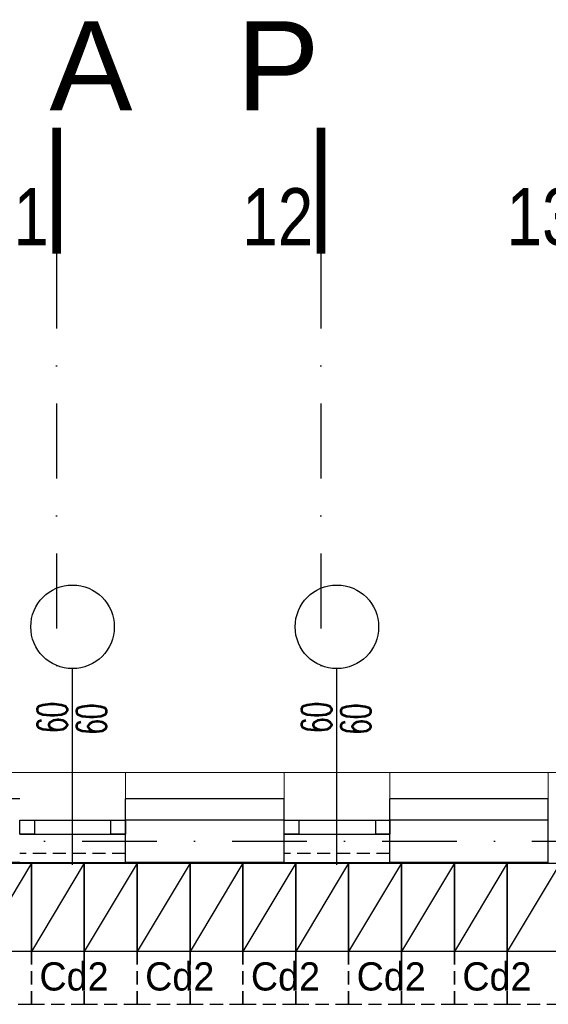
# Model space of a CAD drawing. Header units: millimetres. Extents: x 14495 to 271441, y -21035 to 2232.
# Tile 144 of 227: x 84195 to 84495, y 1662 to 2221. Entities that reach past the tile are written whole.
import ezdxf
from ezdxf.enums import TextEntityAlignment as Align
from ezdxf.lldxf.tags import DXFTag

# ---------------------------------------------------------------- set-up
doc = ezdxf.new("R2010")
doc.units = ezdxf.units.MM
for name, pattern in [('DASHDOT', [1, 0.5, -0.25, 0, -0.25]), ('HIDDENX2', [0.75, 0.5, -0.25]), ('KRESKOWA2', [0.375, 0.25, -0.125])]:
    doc.linetypes.add(name, pattern=pattern)
for name, color, linetype in [('-- TECH  SYMBOLE', 1, 'Continuous'), ('_1_cienkie', 251, 'Continuous'), ('a-bloki-drzwi', 52, 'Continuous'), ('a-cienka', 8, 'Continuous'), ('A_bloki-drzwi', 1, 'Continuous'), ('A_BLOKI_KÓŁKO', 1, 'Continuous'), ('A_BLOKI_OPIS', 1, 'Continuous'), ('A_L przerywana', 251, 'HIDDENX2'), ('A_opis', 1, 'Continuous'), ('A_OSIE', 252, 'DASHDOT'), ('A_PROJEKTOWANE', 3, 'Continuous'), ('TRE_w_meble_medic_aranzacja', 1, 'Continuous')]:
    doc.layers.add(name, color=color, linetype=linetype)
doc.layers.add('A_L_CIENKA', color=251, linetype='Continuous', lineweight=5)
doc.styles.add('cent', font='swissel.ttf')
doc.styles.add('cg', font='GOTHIC.TTF')
doc.styles.add('ROMANS', font='romans', dxfattribs={"width": 0.6})
tags = doc.linetypes.add('DASH', pattern=[15, 10, -5]).pattern_tags.tags
tags[6:7] = [DXFTag(74, 4), DXFTag(75, 0), DXFTag(340, '0'), DXFTag(46, 1.0), DXFTag(50, 0.0), DXFTag(44, 0.0), DXFTag(45, 0.0)]
tags[4:5] = [DXFTag(74, 4), DXFTag(75, 0), DXFTag(340, '0'), DXFTag(46, 1.0), DXFTag(50, 0.0), DXFTag(44, 0.0), DXFTag(45, 0.0)]

# ---------------------------------------------------------------- blocks, each defined once
blk = doc.blocks.new('OSS1')
at = {"linetype": 'Continuous', "const_width": 5}
blk.add_lwpolyline([(0, 0), (0, -71.57)], dxfattribs=at)
at = {"style": 'cent'}
blk.add_attdef('01', text='', height=32.4, dxfattribs=at).set_placement((-4.39, -34.41), align=Align.RIGHT)
blk = doc.blocks.new('HJTS')
at = {"color": 8}
blk.add_line((0, 0), (0, 111.34), dxfattribs=at)
at = {"layer": 'A_BLOKI_KÓŁKO', "ltscale": 0.04}
blk.add_circle((0, 135.04), 23.7, dxfattribs=at)
at = {"layer": 'A_BLOKI_OPIS', "style": 'ROMANS'}
for tag, height, width, p in [('O', 20.59, 0.5, (-0.05, 135.67)), ('100', 17.16, 0.6, (-11.49, 86.54)), ('200', 17.16, 0.6, (10.76, 86.54))]:
    blk.add_attdef(tag, text='', height=height, rotation=90, dxfattribs=dict(at, width=width)).set_placement(p, align=Align.MIDDLE)
blk = doc.blocks.new('*U1998')
at = {"color": 1, "linetype": 'KRESKOWA2', "ltscale": 30}
blk.add_lwpolyline([(-20, 50), (-20, 80), (10, 80), (10, 50)], close=True, dxfattribs=at)
at = {"color": 2}
blk.add_lwpolyline([(10, 0), (10, 50), (-20, 50), (-20, 0)], close=True, dxfattribs=at)
at = {"color": 1}
blk.add_lwpolyline([(10, 0), (-20, 50)], dxfattribs=at)

msp = doc.modelspace()

# ---------------------------------------------------------------- linework, layer by layer
at = {"layer": '_1_cienkie', "lineweight": 0}
for p, q in [((84254.79, 1778.74), (84254.79, 1793.74)), ((84344.79, 1778.74), (84344.79, 1793.74)), ((84404.79, 1778.74), (84404.79, 1793.74)), ((84494.7, 1778.74), (84494.7, 1793.74))]:
    msp.add_line(p, q, dxfattribs=at)
at = {"layer": 'a-cienka'}
for points in [[(84344.87, 1766.74), (84254.79, 1766.74)], [(84494.72, 1766.74), (84404.79, 1766.74)]]:
    msp.add_lwpolyline(points, dxfattribs=at)
at = {"layer": 'A_bloki-drzwi', "linetype": 'DASH'}
for p, q in [((84194.79, 1766.74), (84254.79, 1766.74)), ((84344.94, 1766.74), (84404.79, 1766.74)), ((84194.79, 1758.74), (84254.79, 1758.74)), ((84344.94, 1758.74), (84404.79, 1758.74))]:
    msp.add_line(p, q, dxfattribs=at)
at = {"layer": 'A_bloki-drzwi'}
for points in [[(84194.79, 1766.74), (84203.23, 1766.74), (84203.23, 1758.74), (84194.79, 1758.74)], [(84246.42, 1766.74), (84254.79, 1766.74), (84254.79, 1758.74), (84246.42, 1758.74)], [(84344.94, 1766.74), (84353.23, 1766.74), (84353.23, 1758.74), (84344.94, 1758.74)], [(84396.92, 1766.74), (84404.79, 1766.74), (84404.79, 1758.74), (84396.92, 1758.74)]]:
    msp.add_lwpolyline(points, close=True, dxfattribs=at)
at = {"layer": 'A_L przerywana', "ltscale": 15}
for p, q in [((84254.79, 1747.74), (84194.79, 1747.74)), ((84404.79, 1747.74), (84344.94, 1747.74))]:
    msp.add_line(p, q, dxfattribs=at)
at = {"layer": 'A_L_CIENKA'}
for p, q in [((82412.29, 1793.74), (86595.29, 1793.74)), ((84254.79, 1793.74), (84194.79, 1793.74)), ((84404.79, 1793.74), (84344.94, 1793.74)), ((84254.79, 1742.74), (84194.79, 1742.74)), ((84404.79, 1742.74), (84344.94, 1742.74))]:
    msp.add_line(p, q, dxfattribs=at)
at = {"layer": 'A_OSIE', "ltscale": 85}
for p, q in [((84215.76, 2088.19), (84215.76, 1846.23)), ((84365.76, 2088.19), (84365.76, 1846.23)), ((82272.89, 1754.74), (86478.26, 1754.74))]:
    msp.add_line(p, q, dxfattribs=at)
at = {"layer": 'A_PROJEKTOWANE'}
for p, q in [((84254.79, 1742.74), (84254.79, 1778.74)), ((84254.79, 1742.74), (84254.79, 1778.74)), ((84254.79, 1742.74), (84254.79, 1778.74)), ((84254.79, 1742.74), (84254.79, 1778.74)), ((84344.79, 1742.74), (84344.79, 1778.74)), ((84404.79, 1742.74), (84404.79, 1778.74)), ((84404.79, 1742.74), (84404.79, 1778.74)), ((84404.79, 1742.74), (84404.79, 1778.74)), ((84404.79, 1742.74), (84404.79, 1778.74)), ((84494.72, 1742.74), (84494.72, 1778.74))]:
    msp.add_line(p, q, dxfattribs=at)
for points in [[(84194.79, 1778.74), (84104.79, 1778.74)], [(84344.87, 1778.74), (84254.79, 1778.74)], [(84344.87, 1778.74), (84254.79, 1778.74)], [(84494.72, 1778.74), (84404.79, 1778.74)], [(84494.72, 1778.74), (84404.79, 1778.74)], [(84194.79, 1742.74), (84104.79, 1742.74)], [(84344.87, 1742.74), (84254.79, 1742.74)], [(84494.72, 1742.74), (84404.79, 1742.74)]]:
    msp.add_lwpolyline(points, dxfattribs=at)

# ---------------------------------------------------------------- block references
at = {"layer": 'a-bloki-drzwi'}
ref = msp.add_blockref('HJTS', (84224.79, 1741.39), dxfattribs=at)
ref.add_attrib('100', '60', dxfattribs={"layer": 'A_BLOKI_OPIS', "extrusion": (0, 0, -1), "height": 17.16, "rotation": 90, "style": 'ROMANS', "text_generation_flag": 4, "width": 0.6}).set_placement((-84213.3, 1825), align=Align.MIDDLE)
ref.add_attrib('200', '60', dxfattribs={"layer": 'A_BLOKI_OPIS', "extrusion": (0, 0, -1), "height": 17.16, "rotation": 90, "style": 'ROMANS', "text_generation_flag": 4, "width": 0.6}).set_placement((-84235.56, 1824.02), align=Align.MIDDLE)
ref = msp.add_blockref('HJTS', (84374.79, 1741.39), dxfattribs=at)
ref.add_attrib('100', '60', dxfattribs={"layer": 'A_BLOKI_OPIS', "extrusion": (0, 0, -1), "height": 17.16, "rotation": 90, "style": 'ROMANS', "text_generation_flag": 4, "width": 0.6}).set_placement((-84363.3, 1825), align=Align.MIDDLE)
ref.add_attrib('200', '60', dxfattribs={"layer": 'A_BLOKI_OPIS', "extrusion": (0, 0, -1), "height": 17.16, "rotation": 90, "style": 'ROMANS', "text_generation_flag": 4, "width": 0.6}).set_placement((-84385.56, 1824.02), align=Align.MIDDLE)
at = {"layer": 'A_OSIE'}
ref = msp.add_blockref('OSS1', (84215.76, 2159.75), dxfattribs=at)
ref.add_attrib('01', '11', dxfattribs={"layer": '0', "height": 32.4, "style": 'cent', "width": 0.8}).set_placement((84211.37, 2125.35), align=Align.TOP_RIGHT)
ref = msp.add_blockref('OSS1', (84365.76, 2159.75), dxfattribs=at)
ref.add_attrib('01', '12', dxfattribs={"layer": '0', "height": 32.4, "style": 'cent', "width": 0.8}).set_placement((84361.37, 2125.35), align=Align.TOP_RIGHT)
ref = msp.add_blockref('OSS1', (84515.76, 2159.75), dxfattribs=at)
ref.add_attrib('01', '13', dxfattribs={"layer": '0', "height": 32.4, "style": 'cent', "width": 0.8}).set_placement((84511.37, 2125.35), align=Align.TOP_RIGHT)
at = {"layer": 'TRE_w_meble_medic_aranzacja', "xscale": -1, "rotation": 180}
for p in [(84191.44, 1742.23), (84221.44, 1742.23), (84251.44, 1742.23), (84281.44, 1742.22), (84311.44, 1742.22), (84341.44, 1742.23), (84371.44, 1742.23), (84401.44, 1742.23), (84431.44, 1742.23), (84461.44, 1742.22), (84491.44, 1742.22)]:
    msp.add_blockref('*U1998', p, dxfattribs=at)

# ---------------------------------------------------------------- texts
at = {"layer": '-- TECH  SYMBOLE', "color": 1, "style": 'cg'}
for p in [(84205.98, 1670.05), (84265.98, 1670.05), (84325.98, 1670.05), (84385.98, 1670.05), (84445.98, 1670.05)]:
    msp.add_text('Cd2', height=16, dxfattribs=at).set_placement(p)
at = {"layer": 'A_opis', "style": 'cent'}
msp.add_text('E   T   A   P         2', height=50.625, rotation=359.9999, dxfattribs=at).set_placement((84003.41, 2169.42))

doc.saveas('drawing.dxf')
